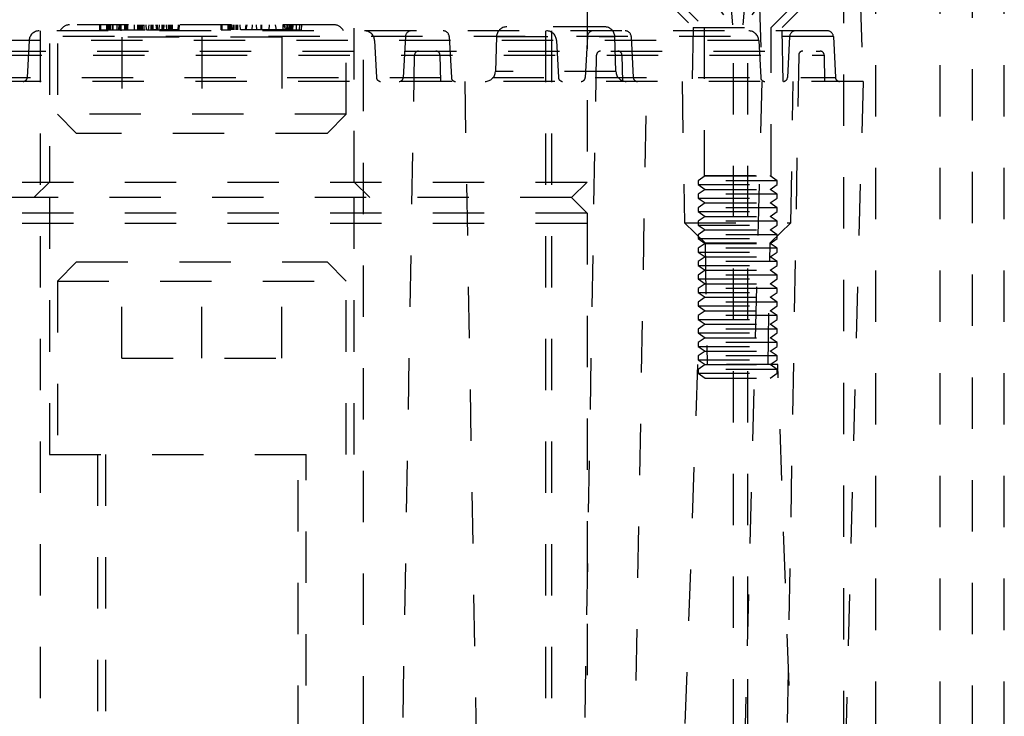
# Model space of a CAD drawing. Header units: inches. Extents: x 1772 to 2706, y -534 to -52.
# Tile 78 of 256: x 1934.93 to 1936.85, y -522.73 to -521.37. Entities that reach past the tile are written whole.
import ezdxf

# ---------------------------------------------------------------- set-up
doc = ezdxf.new("R2010")
doc.units = ezdxf.units.IN
doc.header["$LTSCALE"] = 0.5
doc.header["$MEASUREMENT"] = 0
doc.linetypes.add('HIDDEN', pattern=[0.225, 0.15, -0.075])
doc.layers.add('SID-M-H', color=4, linetype='HIDDEN')

msp = doc.modelspace()

# ---------------------------------------------------------------- linework, layer by layer
at = {"layer": 'SID-M-H'}
for p, q in [((1936.03362, -518.72628), (1936.03362, -521.68628)), ((1936.53362, -525.77667), (1936.53362, -520.46628)), ((1936.59612, -524.9584), (1936.59612, -520.47415)), ((1936.78362, -520.46628), (1936.78362, -525.77667)), ((1936.84612, -524.9584), (1936.84612, -520.47415)), ((1936.72112, -524.9584), (1936.72112, -520.71628)), ((1934.98672, -521.21628), (1934.98672, -521.68628)), ((1935.00237, -521.21628), (1935.00237, -521.55378)), ((1935.56487, -521.55378), (1935.56487, -521.21628)), ((1935.58052, -521.68628), (1935.58052, -521.21628)), ((1936.23913, -521.28042), (1936.31748, -521.38475)), ((1936.30803, -521.28042), (1936.31748, -521.38475)), ((1936.34583, -521.28042), (1936.33638, -521.38475)), ((1936.41472, -521.28042), (1936.33638, -521.38475)), ((1936.16029, -521.30486), (1936.24018, -521.38475)), ((1936.17929, -521.30207), (1936.26197, -521.38475)), ((1936.39189, -521.38475), (1936.47457, -521.30207)), ((1936.41368, -521.38475), (1936.49357, -521.30486)), ((1936.36847, -521.32317), (1936.37429, -521.4899)), ((1936.5652, -521.32317), (1936.57102, -521.4899)), ((1935.54117, -521.37966), (1935.02607, -521.37966)), ((1935.08532, -521.38951), (1935.0848, -521.37966)), ((1935.08532, -521.38951), (1935.0848, -521.37966)), ((1935.08532, -521.38951), (1935.0848, -521.37966)), ((1935.08532, -521.38951), (1935.0848, -521.37966)), ((1935.08729, -521.38951), (1935.08677, -521.37966)), ((1935.09895, -521.38951), (1935.09895, -521.37966)), ((1935.10148, -521.38951), (1935.10147, -521.37966)), ((1935.10353, -521.38951), (1935.10354, -521.37966)), ((1935.10397, -521.38951), (1935.10449, -521.37966)), ((1935.10566, -521.38951), (1935.10566, -521.37966)), ((1935.10594, -521.38951), (1935.10646, -521.37966)), ((1935.10594, -521.38951), (1935.10646, -521.37966)), ((1935.10988, -521.38951), (1935.11039, -521.37966)), ((1935.11111, -521.38951), (1935.11086, -521.37966)), ((1935.11904, -521.38951), (1935.11885, -521.37966)), ((1935.12224, -521.38951), (1935.12257, -521.37966)), ((1935.12276, -521.38951), (1935.12276, -521.37966)), ((1935.12374, -521.38951), (1935.12396, -521.37966)), ((1935.12614, -521.37966), (1935.12614, -521.39147)), ((1935.1335, -521.38951), (1935.13402, -521.37966)), ((1935.13617, -521.38951), (1935.13617, -521.37966)), ((1935.13639, -521.38951), (1935.13638, -521.37966)), ((1935.13651, -521.38951), (1935.13651, -521.37966)), ((1935.13799, -521.38951), (1935.13798, -521.37966)), ((1935.13959, -521.38951), (1935.13958, -521.37966)), ((1935.15274, -521.38951), (1935.15222, -521.37966)), ((1935.15914, -521.38951), (1935.15915, -521.37966)), ((1935.15998, -521.38951), (1935.15998, -521.37966)), ((1935.16173, -521.38951), (1935.16173, -521.37966)), ((1935.16296, -521.38951), (1935.16296, -521.37966)), ((1935.16379, -521.38951), (1935.16379, -521.37966)), ((1935.1644, -521.38951), (1935.16441, -521.37966)), ((1935.16603, -521.38951), (1935.16551, -521.37966)), ((1935.16723, -521.38951), (1935.16871, -521.37966)), ((1935.168, -521.38951), (1935.16748, -521.37966)), ((1935.17145, -521.38951), (1935.17154, -521.37966)), ((1935.17587, -521.38951), (1935.17535, -521.37966)), ((1935.1798, -521.38951), (1935.18077, -521.37966)), ((1935.18468, -521.38951), (1935.1852, -521.37966)), ((1935.18692, -521.38951), (1935.18692, -521.37966)), ((1935.18862, -521.38951), (1935.18913, -521.37966)), ((1935.19606, -521.38951), (1935.19504, -521.37966)), ((1935.19599, -521.38951), (1935.19547, -521.37966)), ((1935.19734, -521.38951), (1935.19701, -521.37966)), ((1935.20076, -521.38951), (1935.20122, -521.37966)), ((1935.20664, -521.38951), (1935.20645, -521.37966)), ((1935.20688, -521.38951), (1935.20688, -521.37966)), ((1935.20898, -521.38951), (1935.2087, -521.37966)), ((1935.20903, -521.38951), (1935.20922, -521.37966)), ((1935.20993, -521.38951), (1935.21014, -521.37966)), ((1935.21524, -521.38951), (1935.21472, -521.37966)), ((1935.21918, -521.38951), (1935.21866, -521.37966)), ((1935.22115, -521.38951), (1935.22063, -521.37966)), ((1935.22177, -521.38951), (1935.22186, -521.37966)), ((1935.22294, -521.38951), (1935.22294, -521.37966)), ((1935.22434, -521.38951), (1935.22435, -521.37966)), ((1935.22626, -521.38951), (1935.22626, -521.37966)), ((1935.22639, -521.38951), (1935.22638, -521.37966)), ((1935.23783, -521.38951), (1935.23835, -521.37966)), ((1935.2398, -521.38951), (1935.24032, -521.37966)), ((1935.2398, -521.38951), (1935.24032, -521.37966)), ((1935.2398, -521.38951), (1935.24032, -521.37966)), ((1935.32154, -521.38951), (1935.32102, -521.37966)), ((1935.32154, -521.38951), (1935.32102, -521.37966)), ((1935.32154, -521.38951), (1935.32102, -521.37966)), ((1935.32154, -521.38951), (1935.32102, -521.37966)), ((1935.32154, -521.38951), (1935.32102, -521.37966)), ((1935.32154, -521.38951), (1935.32102, -521.37966)), ((1935.32154, -521.38951), (1935.32102, -521.37966)), ((1935.32154, -521.38951), (1935.32102, -521.37966)), ((1935.32351, -521.38951), (1935.32299, -521.37966)), ((1935.33496, -521.38951), (1935.33496, -521.37966)), ((1935.33515, -521.38951), (1935.33514, -521.37966)), ((1935.33768, -521.38951), (1935.3373, -521.37966)), ((1935.33832, -521.38951), (1935.33831, -521.37966)), ((1935.33832, -521.38951), (1935.33831, -521.37966)), ((1935.33841, -521.38951), (1935.3384, -521.37966)), ((1935.33841, -521.38951), (1935.3384, -521.37966)), ((1935.3386, -521.38951), (1935.33859, -521.37966)), ((1935.33869, -521.38951), (1935.33868, -521.37966)), ((1935.3394, -521.38951), (1935.33911, -521.37966)), ((1935.33955, -521.38951), (1935.33954, -521.37966)), ((1935.33955, -521.38951), (1935.33954, -521.37966)), ((1935.33985, -521.38951), (1935.33966, -521.37966)), ((1935.33982, -521.38951), (1935.33982, -521.37966)), ((1935.33982, -521.38951), (1935.33982, -521.37966)), ((1935.34026, -521.38951), (1935.34006, -521.37966)), ((1935.34108, -521.38951), (1935.34108, -521.37966)), ((1935.34413, -521.38951), (1935.34465, -521.37966)), ((1935.34462, -521.38951), (1935.34462, -521.37966)), ((1935.3461, -521.38951), (1935.34661, -521.37966)), ((1935.34659, -521.38951), (1935.34646, -521.37966)), ((1935.34659, -521.38951), (1935.34646, -521.37966)), ((1935.35045, -521.38951), (1935.35064, -521.37966)), ((1935.35128, -521.38951), (1935.35147, -521.37966)), ((1935.35345, -521.38951), (1935.35384, -521.37966)), ((1935.35894, -521.38951), (1935.35843, -521.37966)), ((1935.36853, -521.38951), (1935.37024, -521.37966)), ((1935.37021, -521.38951), (1935.37221, -521.37966)), ((1935.38153, -521.38951), (1935.38205, -521.37966)), ((1935.39044, -521.38951), (1935.38992, -521.37966)), ((1935.39915, -521.38951), (1935.39915, -521.37966)), ((1935.39936, -521.38951), (1935.39936, -521.37966)), ((1935.39998, -521.38951), (1935.39998, -521.37966)), ((1935.4002, -521.38951), (1935.40019, -521.37966)), ((1935.40019, -521.38951), (1935.40019, -521.37966)), ((1935.4002, -521.38951), (1935.40019, -521.37966)), ((1935.415, -521.38951), (1935.41551, -521.37966)), ((1935.42904, -521.38951), (1935.42732, -521.37966)), ((1935.4411, -521.37966), (1935.4411, -521.39147)), ((1935.4472, -521.38951), (1935.44307, -521.37966)), ((1935.44657, -521.38951), (1935.44504, -521.37966)), ((1935.44935, -521.38951), (1935.44953, -521.37966)), ((1935.44953, -521.38951), (1935.44972, -521.37966)), ((1935.45146, -521.38951), (1935.45095, -521.37966)), ((1935.45435, -521.38951), (1935.45448, -521.37966)), ((1935.45435, -521.38951), (1935.45448, -521.37966)), ((1935.4554, -521.38951), (1935.45488, -521.37966)), ((1935.45574, -521.38951), (1935.45574, -521.37966)), ((1935.45617, -521.38951), (1935.45617, -521.37966)), ((1935.45777, -521.38951), (1935.45777, -521.37966)), ((1935.45777, -521.38951), (1935.45777, -521.37966)), ((1935.45961, -521.38951), (1935.45962, -521.37966)), ((1935.45961, -521.38951), (1935.45962, -521.37966)), ((1935.45974, -521.38951), (1935.46002, -521.37966)), ((1935.4598, -521.38951), (1935.4598, -521.37966)), ((1935.4598, -521.38951), (1935.4598, -521.37966)), ((1935.46079, -521.38951), (1935.46119, -521.37966)), ((1935.46084, -521.38951), (1935.46085, -521.37966)), ((1935.46084, -521.38951), (1935.46085, -521.37966)), ((1935.46774, -521.38951), (1935.46792, -521.37966)), ((1935.47405, -521.38951), (1935.47457, -521.37966)), ((1935.47799, -521.38951), (1935.4785, -521.37966)), ((1935.47799, -521.38951), (1935.4785, -521.37966)), ((1935.47799, -521.38951), (1935.4785, -521.37966)), ((1935.47799, -521.38951), (1935.4785, -521.37966)), ((1935.47799, -521.38951), (1935.4785, -521.37966)), ((1936.06799, -521.3836), (1935.87721, -521.3836)), ((1936.5133, -521.40267), (1934.05394, -521.40267)), ((1936.50151, -521.39147), (1934.06574, -521.39147)), ((1934.96866, -521.39147), (1934.96866, -523.34817)), ((1935.10148, -521.38951), (1935.17351, -521.38951)), ((1935.19606, -521.38951), (1935.19044, -521.38951)), ((1935.22434, -521.38951), (1935.20223, -521.38951)), ((1935.33496, -521.38951), (1935.33866, -521.38951)), ((1935.4598, -521.38951), (1935.33955, -521.38951)), ((1935.59858, -523.34817), (1935.59858, -521.39147)), ((1935.67993, -521.40267), (1935.67575, -521.48244)), ((1935.76527, -521.40267), (1935.76945, -521.48244)), ((1935.85754, -521.4026), (1935.85515, -521.4709)), ((1935.85754, -521.4026), (1936.08766, -521.4026)), ((1935.95291, -521.39147), (1935.95291, -523.34817)), ((1935.96472, -521.39147), (1935.96472, -523.34817)), ((1936.03426, -521.40267), (1936.03008, -521.48244)), ((1936.09005, -521.4709), (1936.08766, -521.4026)), ((1936.1196, -521.40267), (1936.12378, -521.48244)), ((1936.24018, -521.38475), (1936.23835, -521.4899)), ((1936.24018, -521.38475), (1936.41368, -521.38475)), ((1936.26197, -521.38475), (1936.26197, -521.67302)), ((1936.31906, -522.95447), (1936.31906, -521.39147)), ((1936.34661, -522.95447), (1936.34661, -521.39147)), ((1936.39189, -521.67302), (1936.39189, -521.38475)), ((1936.41551, -521.4899), (1936.41368, -521.38475)), ((1936.42796, -521.40267), (1936.42378, -521.48244)), ((1936.5133, -521.40267), (1936.51748, -521.48244)), ((1936.36802, -521.41013), (1934.19922, -521.41013)), ((1934.94725, -521.41013), (1934.94346, -521.48244)), ((1935.43962, -521.40378), (1935.12762, -521.40378)), ((1935.12762, -521.40378), (1935.12762, -521.59128)), ((1935.28362, -521.40378), (1935.28362, -521.59128)), ((1935.43962, -521.40378), (1935.43962, -521.59128)), ((1935.61999, -521.41013), (1935.62378, -521.48244)), ((1935.97432, -521.41013), (1935.97811, -521.48244)), ((1936.36802, -521.41013), (1936.37181, -521.48244)), ((1934.07192, -521.43858), (1936.49533, -521.43858)), ((1934.07979, -521.43084), (1936.48745, -521.43084)), ((1935.66491, -523.32883), (1935.6979, -521.43858)), ((1935.74729, -521.43858), (1935.74819, -521.4899)), ((1936.01924, -523.32883), (1936.05223, -521.43858)), ((1936.10162, -521.43858), (1936.10252, -521.4899)), ((1936.44594, -521.43858), (1936.41294, -523.32883)), ((1936.49533, -521.43858), (1936.49622, -521.4899)), ((1936.09005, -521.4709), (1935.85515, -521.4709)), ((1936.57102, -521.4899), (1933.99622, -521.4899)), ((1934.04976, -521.48244), (1936.51748, -521.48244)), ((1935.79543, -521.4899), (1935.82279, -523.05697)), ((1936.12241, -523.05697), (1936.14976, -521.4899)), ((1936.21866, -521.4899), (1936.22347, -521.76549)), ((1936.37424, -521.4899), (1936.32349, -523.42794)), ((1936.43039, -521.76549), (1936.4352, -521.4899)), ((1936.57102, -521.4899), (1936.52027, -523.42794)), ((1935.56487, -521.55378), (1935.00237, -521.55378)), ((1935.00237, -521.55378), (1935.03987, -521.59128)), ((1935.52737, -521.59128), (1935.56487, -521.55378)), ((1935.52737, -521.59128), (1935.03987, -521.59128)), ((1934.53362, -521.68628), (1936.03362, -521.68628)), ((1934.98672, -521.68628), (1934.95672, -521.71628)), ((1935.61052, -521.71628), (1935.58052, -521.68628)), ((1936.00362, -521.71628), (1936.03362, -521.68628)), ((1936.26354, -521.67412), (1936.25016, -521.68349)), ((1936.4037, -521.68349), (1936.25016, -521.68349)), ((1936.25016, -521.68349), (1936.25016, -521.69099)), ((1936.26197, -521.67302), (1936.39189, -521.67302)), ((1936.26197, -521.67302), (1936.26354, -521.67412)), ((1936.26354, -521.67412), (1936.39032, -521.67412)), ((1936.39032, -521.67412), (1936.39189, -521.67302)), ((1936.4037, -521.68349), (1936.39032, -521.67412)), ((1936.4037, -521.69099), (1936.4037, -521.68349)), ((1936.25016, -521.69099), (1936.4037, -521.69099)), ((1936.25016, -521.69099), (1936.26354, -521.70037)), ((1936.26354, -521.70037), (1936.25016, -521.70974)), ((1936.4037, -521.70974), (1936.25016, -521.70974)), ((1936.25016, -521.70974), (1936.25016, -521.71724)), ((1936.26354, -521.70037), (1936.39032, -521.70037)), ((1936.39032, -521.70037), (1936.4037, -521.69099)), ((1936.4037, -521.70974), (1936.39032, -521.70037)), ((1936.4037, -521.71724), (1936.4037, -521.70974)), ((1936.00362, -521.71628), (1934.56362, -521.71628)), ((1934.98672, -521.71628), (1934.98672, -522.21628)), ((1935.58052, -522.21628), (1935.58052, -521.71628)), ((1936.00362, -521.71628), (1936.03362, -521.74628)), ((1936.25016, -521.71724), (1936.4037, -521.71724)), ((1936.25016, -521.71724), (1936.26354, -521.72661)), ((1936.26354, -521.72661), (1936.25016, -521.73599)), ((1936.26354, -521.72661), (1936.39032, -521.72661)), ((1936.39032, -521.72661), (1936.4037, -521.71724)), ((1936.4037, -521.73599), (1936.39032, -521.72661)), ((1936.03362, -521.74628), (1934.53362, -521.74628)), ((1936.03362, -521.74628), (1936.03362, -523.46628)), ((1936.4037, -521.73599), (1936.25016, -521.73599)), ((1936.25016, -521.73599), (1936.25016, -521.74349)), ((1936.25016, -521.74349), (1936.4037, -521.74349)), ((1936.25016, -521.74349), (1936.26354, -521.75286)), ((1936.39032, -521.75286), (1936.4037, -521.74349)), ((1936.4037, -521.74349), (1936.4037, -521.73599)), ((1934.53362, -521.76628), (1936.03362, -521.76628)), ((1936.22347, -521.76549), (1936.43039, -521.76549)), ((1936.22357, -521.76549), (1936.26352, -521.80407)), ((1936.26354, -521.75286), (1936.25016, -521.76223)), ((1936.4037, -521.76223), (1936.25016, -521.76223)), ((1936.25016, -521.76223), (1936.25016, -521.76973)), ((1936.26354, -521.75286), (1936.39032, -521.75286)), ((1936.4037, -521.76223), (1936.39032, -521.75286)), ((1936.39034, -521.80407), (1936.43029, -521.76549)), ((1936.4037, -521.76973), (1936.4037, -521.76223)), ((1936.25016, -521.76973), (1936.4037, -521.76973)), ((1936.25016, -521.76973), (1936.26354, -521.77911)), ((1936.26354, -521.77911), (1936.25016, -521.78848)), ((1936.26354, -521.77911), (1936.39032, -521.77911)), ((1936.39032, -521.77911), (1936.4037, -521.76973)), ((1936.4037, -521.78848), (1936.39032, -521.77911)), ((1936.4037, -521.78848), (1936.25016, -521.78848)), ((1936.25016, -521.78848), (1936.25016, -521.79598)), ((1936.25016, -521.79598), (1936.4037, -521.79598)), ((1936.25016, -521.79598), (1936.26354, -521.80535)), ((1936.26354, -521.80535), (1936.25016, -521.81473)), ((1936.26352, -521.80407), (1936.39034, -521.80407)), ((1936.26352, -521.80407), (1936.26765, -522.04108)), ((1936.26354, -521.80535), (1936.39032, -521.80535)), ((1936.38621, -522.04108), (1936.39034, -521.80407)), ((1936.39032, -521.80535), (1936.4037, -521.79598)), ((1936.4037, -521.81473), (1936.39032, -521.80535)), ((1936.4037, -521.79598), (1936.4037, -521.78848)), ((1936.4037, -521.81473), (1936.25016, -521.81473)), ((1936.25016, -521.81473), (1936.25016, -521.82223)), ((1936.25016, -521.82223), (1936.4037, -521.82223)), ((1936.25016, -521.82223), (1936.26354, -521.8316)), ((1936.39032, -521.8316), (1936.4037, -521.82223)), ((1936.4037, -521.82223), (1936.4037, -521.81473)), ((1935.03987, -521.84128), (1935.00237, -521.87878)), ((1935.03987, -521.84128), (1935.52737, -521.84128)), ((1935.12762, -522.02878), (1935.12762, -521.84128)), ((1935.28362, -522.02878), (1935.28362, -521.84128)), ((1935.43962, -522.02878), (1935.43962, -521.84128)), ((1935.56487, -521.87878), (1935.52737, -521.84128)), ((1936.26354, -521.8316), (1936.25016, -521.84097)), ((1936.4037, -521.84097), (1936.25016, -521.84097)), ((1936.25016, -521.84097), (1936.25016, -521.84847)), ((1936.26354, -521.8316), (1936.39032, -521.8316)), ((1936.4037, -521.84097), (1936.39032, -521.8316)), ((1936.4037, -521.84847), (1936.4037, -521.84097)), ((1936.25016, -521.84847), (1936.4037, -521.84847)), ((1936.25016, -521.84847), (1936.26354, -521.85785)), ((1936.26354, -521.85785), (1936.25016, -521.86722)), ((1936.26354, -521.85785), (1936.39032, -521.85785)), ((1936.39032, -521.85785), (1936.4037, -521.84847)), ((1936.4037, -521.86722), (1936.39032, -521.85785)), ((1935.00237, -521.87878), (1935.56487, -521.87878)), ((1935.00237, -521.87878), (1935.00237, -522.21628)), ((1935.56487, -522.21628), (1935.56487, -521.87878)), ((1936.4037, -521.86722), (1936.25016, -521.86722)), ((1936.25016, -521.86722), (1936.25016, -521.87472)), ((1936.25016, -521.87472), (1936.4037, -521.87472)), ((1936.25016, -521.87472), (1936.26354, -521.88409)), ((1936.39032, -521.88409), (1936.4037, -521.87472)), ((1936.4037, -521.87472), (1936.4037, -521.86722)), ((1936.26354, -521.88409), (1936.25016, -521.89347)), ((1936.4037, -521.89347), (1936.25016, -521.89347)), ((1936.25016, -521.89347), (1936.25016, -521.90097)), ((1936.25016, -521.90097), (1936.4037, -521.90097)), ((1936.25016, -521.90097), (1936.26354, -521.91034)), ((1936.26354, -521.88409), (1936.39032, -521.88409)), ((1936.4037, -521.89347), (1936.39032, -521.88409)), ((1936.39032, -521.91034), (1936.4037, -521.90097)), ((1936.4037, -521.90097), (1936.4037, -521.89347)), ((1936.26354, -521.91034), (1936.25016, -521.91971)), ((1936.4037, -521.91971), (1936.25016, -521.91971)), ((1936.25016, -521.91971), (1936.25016, -521.92721)), ((1936.26354, -521.91034), (1936.39032, -521.91034)), ((1936.4037, -521.91971), (1936.39032, -521.91034)), ((1936.4037, -521.92721), (1936.4037, -521.91971)), ((1936.25016, -521.92721), (1936.4037, -521.92721)), ((1936.25016, -521.92721), (1936.26354, -521.93659)), ((1936.26354, -521.93659), (1936.25016, -521.94596)), ((1936.26354, -521.93659), (1936.39032, -521.93659)), ((1936.39032, -521.93659), (1936.4037, -521.92721)), ((1936.4037, -521.94596), (1936.39032, -521.93659)), ((1936.4037, -521.94596), (1936.25016, -521.94596)), ((1936.25016, -521.94596), (1936.25016, -521.95346)), ((1936.25016, -521.95346), (1936.4037, -521.95346)), ((1936.25016, -521.95346), (1936.26354, -521.96283)), ((1936.39032, -521.96283), (1936.4037, -521.95346)), ((1936.4037, -521.95346), (1936.4037, -521.94596)), ((1936.26354, -521.96283), (1936.25016, -521.97221)), ((1936.4037, -521.97221), (1936.25016, -521.97221)), ((1936.25016, -521.97221), (1936.25016, -521.97971)), ((1936.26354, -521.96283), (1936.39032, -521.96283)), ((1936.4037, -521.97221), (1936.39032, -521.96283)), ((1936.4037, -521.97971), (1936.4037, -521.97221)), ((1936.25016, -521.97971), (1936.4037, -521.97971)), ((1936.25016, -521.97971), (1936.26354, -521.98908)), ((1936.26354, -521.98908), (1936.25016, -521.99845)), ((1936.26354, -521.98908), (1936.39032, -521.98908)), ((1936.39032, -521.98908), (1936.4037, -521.97971)), ((1936.4037, -521.99845), (1936.39032, -521.98908)), ((1936.4037, -521.99845), (1936.25016, -521.99845)), ((1936.25016, -521.99845), (1936.25016, -522.00595)), ((1936.25016, -522.00595), (1936.4037, -522.00595)), ((1936.25016, -522.00595), (1936.26354, -522.01533)), ((1936.26354, -522.01533), (1936.25016, -522.0247)), ((1936.26354, -522.01533), (1936.39032, -522.01533)), ((1936.39032, -522.01533), (1936.4037, -522.00595)), ((1936.4037, -522.0247), (1936.39032, -522.01533)), ((1936.4037, -522.00595), (1936.4037, -521.99845)), ((1935.12762, -522.02878), (1935.43962, -522.02878)), ((1936.4037, -522.0247), (1936.25016, -522.0247)), ((1936.25016, -522.0247), (1936.25016, -522.0322)), ((1936.25016, -522.0322), (1936.4037, -522.0322)), ((1936.25016, -522.0322), (1936.26354, -522.04157)), ((1936.39032, -522.04157), (1936.4037, -522.0322)), ((1936.4037, -522.0322), (1936.4037, -522.0247)), ((1936.24875, -522.04108), (1936.19898, -523.46628)), ((1936.40511, -522.04108), (1936.24875, -522.04108)), ((1936.26354, -522.04157), (1936.25016, -522.05095)), ((1936.4037, -522.05095), (1936.25016, -522.05095)), ((1936.25016, -522.05095), (1936.25016, -522.05845)), ((1936.26354, -522.04157), (1936.39032, -522.04157)), ((1936.4037, -522.05095), (1936.39032, -522.04157)), ((1936.4037, -522.05845), (1936.4037, -522.05095)), ((1936.45488, -523.46628), (1936.40511, -522.04108)), ((1936.25016, -522.05845), (1936.4037, -522.05845)), ((1936.25016, -522.05845), (1936.26354, -522.06782)), ((1936.26354, -522.06782), (1936.39032, -522.06782)), ((1936.39032, -522.06782), (1936.4037, -522.05845)), ((1934.98672, -522.21628), (1935.58052, -522.21628)), ((1935.08062, -522.21628), (1935.08062, -523.46628)), ((1935.09612, -522.21628), (1935.09612, -522.96667)), ((1935.47112, -522.96667), (1935.47112, -522.21628)), ((1935.48662, -523.46628), (1935.48662, -522.21628))]:
    msp.add_line(p, q, dxfattribs=at)
for centre, radius, start, end in [((1935.02607, -521.39935), 0.01969, 90, 156.42182), ((1935.54117, -521.39935), 0.01969, 23.57818, 90), ((1935.87721, -521.40329), 0.01969, 90, 178), ((1936.06799, -521.40329), 0.01969, 2, 90), ((1934.96691, -521.41116), 0.01969, 90, 177), ((1935.60034, -521.41116), 0.01969, 3, 90), ((1935.69172, -521.40329), 0.01181, 90, 177), ((1935.75348, -521.40329), 0.01181, 3, 90), ((1935.95467, -521.41116), 0.01969, 3, 90), ((1936.04605, -521.40329), 0.01181, 90, 177), ((1936.10781, -521.40329), 0.01181, 3, 90), ((1936.34837, -521.41116), 0.01969, 3, 90), ((1936.43975, -521.40329), 0.01181, 90, 177), ((1936.50151, -521.40329), 0.01181, 3, 90), ((1935.70578, -521.43872), 0.00787, 90, 179), ((1935.73942, -521.43872), 0.00787, 1, 90), ((1936.06011, -521.43872), 0.00787, 90, 179), ((1936.09375, -521.43872), 0.00787, 1, 90), ((1936.45381, -521.43872), 0.00787, 90, 179), ((1936.48745, -521.43872), 0.00787, 1, 90), ((1935.83548, -521.47022), 0.01969, 270, 358), ((1936.10972, -521.47022), 0.01969, 182, 270), ((1934.9356, -521.48203), 0.00787, 270, 357), ((1935.63165, -521.48203), 0.00787, 183, 270), ((1935.66788, -521.48203), 0.00787, 270, 357), ((1935.77732, -521.48203), 0.00787, 183, 270), ((1935.98598, -521.48203), 0.00787, 183, 270), ((1936.02221, -521.48203), 0.00787, 270, 357), ((1936.13165, -521.48203), 0.00787, 183, 270), ((1936.37968, -521.48203), 0.00787, 183, 270), ((1936.41591, -521.48203), 0.00787, 270, 357), ((1936.52535, -521.48203), 0.00787, 183, 270)]:
    msp.add_arc(centre, radius, start, end, dxfattribs=at)
for points, knots in [([(1935.08532, -521.38951), (1935.08557, -521.38951), (1935.08607, -521.38951), (1935.09217, -521.38951), (1935.09793, -521.38951), (1935.10148, -521.38951)], [0, 0, 0, 0, 0.2796525, 0.5562328, 1, 1, 1, 1]), ([(1935.17587, -521.38951), (1935.1761, -521.38951), (1935.17657, -521.38951), (1935.17967, -521.38951), (1935.18318, -521.38951), (1935.18567, -521.38951), (1935.18692, -521.38951)], [0, 0, 0, 0, 0.27782867, 0.55874477, 0.77917875, 1, 1, 1, 1]), ([(1935.18692, -521.38951), (1935.18897, -521.38951), (1935.1931, -521.38951), (1935.19709, -521.38951), (1935.19935, -521.38951), (1935.20076, -521.38951)], [0, 0, 0, 0, 0.2721658, 0.5482089, 1, 1, 1, 1]), ([(1935.20076, -521.38951), (1935.20652, -521.38951), (1935.21456, -521.38951), (1935.23319, -521.38951), (1935.23767, -521.38951), (1935.2398, -521.38951)], [0, 0, 0, 0, 0.5709798, 0.7963058, 1, 1, 1, 1]), ([(1935.2398, -521.38951), (1935.23969, -521.38951), (1935.23946, -521.38951), (1935.23705, -521.38951), (1935.2322, -521.38951), (1935.22759, -521.38951), (1935.22434, -521.38951)], [0, 0, 0, 0, 0.186283, 0.3692705, 0.5557195, 1, 1, 1, 1]), ([(1935.32154, -521.38951), (1935.32167, -521.38951), (1935.32192, -521.38951), (1935.32449, -521.38951), (1935.33027, -521.38951), (1935.33587, -521.38951), (1935.33982, -521.38951)], [0, 0, 0, 0, 0.1872675, 0.371768, 0.5570253, 1, 1, 1, 1]), ([(1935.4598, -521.38951), (1935.46227, -521.38951), (1935.46716, -521.38951), (1935.47359, -521.38951), (1935.47749, -521.38951), (1935.47782, -521.38951), (1935.47799, -521.38951)], [0, 0, 0, 0, 0.28512288, 0.56325076, 0.78041061, 1, 1, 1, 1])]:
    msp.add_open_spline(points, degree=3, knots=knots, dxfattribs=at)

doc.saveas('drawing.dxf')
